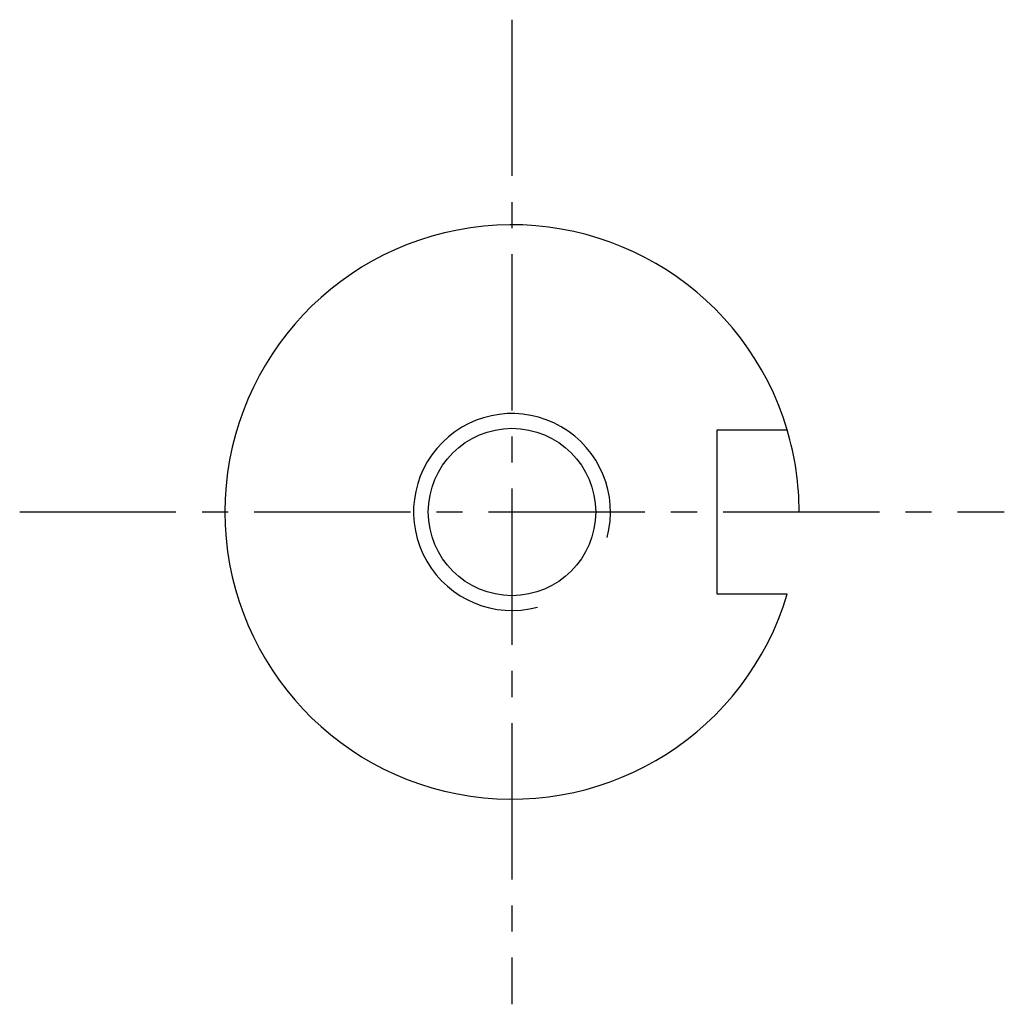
# Model space of a CAD drawing. Header units: millimetres. Extents: x 32176 to 33726, y 9839 to 10942.
# Tile 33 of 44: x 33119 to 33179, y 9899 to 9959. Entities that reach past the tile are written whole.
import ezdxf

# ---------------------------------------------------------------- set-up
doc = ezdxf.new("R2010")
doc.units = ezdxf.units.MM
doc.linetypes.add('CENTER2', pattern=[28.575, 19.05, -3.175, 3.175, -3.175])
doc.layers.add('Center', color=1, linetype='CENTER2')
doc.layers.add('Dim', color=2, linetype='Continuous')

msp = doc.modelspace()

# ---------------------------------------------------------------- linework, layer by layer
at = {"color": 7, "linetype": 'Continuous', "lineweight": 25}
for p, q in [((33161.616, 9923.723), (33161.616, 9933.723)), ((33161.616, 9933.723), (33165.887, 9933.723)), ((33165.887, 9923.723), (33161.616, 9923.723))]:
    msp.add_line(p, q, dxfattribs=at)
msp.add_circle((33149.116, 9928.723), 5.1, dxfattribs=at)
msp.add_arc((33149.116, 9928.723), 17.5, 16.60155, 343.39845, dxfattribs=at)
at = {"layer": 'Center', "ltscale": 0.5}
for p, q in [((33149.116, 9958.723), (33149.116, 9898.723)), ((33119.116, 9928.723), (33179.116, 9928.723))]:
    msp.add_line(p, q, dxfattribs=at)
at = {"layer": 'Dim'}
for radius, start, end in [(6, 345, 285), (17.5, 0, 16.60385)]:
    msp.add_arc((33149.116, 9928.723), radius, start, end, dxfattribs=at)

doc.saveas('drawing.dxf')
